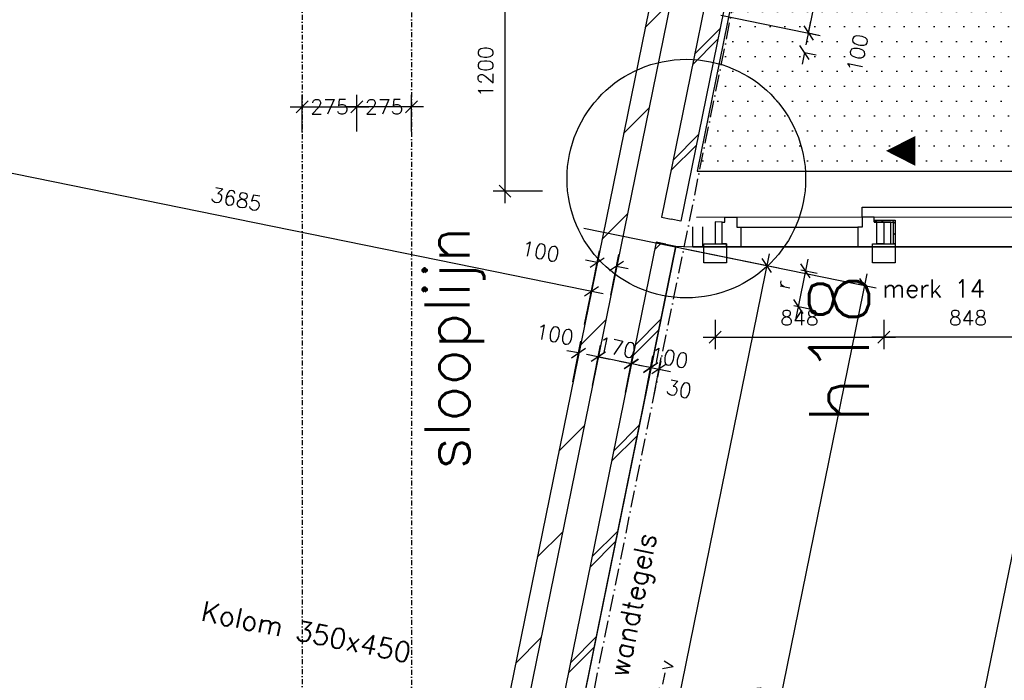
# Model space of a CAD drawing. Extents: x -29284 to 2055880, y -64816 to 121103.
# Tile 30 of 123: x 28288 to 33241, y 29787 to 33109. Entities that reach past the tile are written whole.
import ezdxf

# ---------------------------------------------------------------- set-up
doc = ezdxf.new("R2010")
doc.units = 0
doc.header["$LTSCALE"] = 50
doc.header["$MEASUREMENT"] = 0
doc.header["$PDMODE"] = 3
doc.header["$PDSIZE"] = 0.1
doc.linetypes.add('DASHDOT', pattern=[1, 0.5, -0.25, 0, -0.25])
doc.linetypes.add('DD1', pattern=[2.66667, 1.66667, -0.5, 0, -0.5])
doc.layers.get('0').update_dxf_attribs({"linetype": 'CONTINUOUS'})
doc.layers.get('DEFPOINTS').update_dxf_attribs({"linetype": 'CONTINUOUS'})
for name, color, linetype in [('_DETAILNUMMERS', 4, 'CONTINUOUS'), ('_DETAILNUMMERSTEKST', 4, 'CONTINUOUS'), ('A--01A1_ACEER', 1, 'CONTINUOUS'), ('A--A21--_F123-', 9, 'CONTINUOUS'), ('A--A22--_F123-', 9, 'CONTINUOUS'), ('A--A42--_F-23-', 9, 'CONTINUOUS'), ('A--L21--', 3, 'CONTINUOUS'), ('A--L21--_F-2--', 7, 'CONTINUOUS'), ('A--L22--_F-2--', 7, 'CONTINUOUS'), ('A--L22A2_BINNENWAND', 2, 'CONTINUOUS'), ('A--L31--', 2, 'CONTINUOUS'), ('A--L31A1_BUITENKOZIJN', 1, 'CONTINUOUS'), ('A--L42--', 7, 'CONTINUOUS'), ('A--L42--_F-23-', 7, 'CONTINUOUS'), ('A--M$1A-_F123-', 1, 'CONTINUOUS'), ('A--T$1A-25_TEKST', 2, 'CONTINUOUS'), ('A--T$1A-_F123-_0_25MM', 2, 'CONTINUOUS'), ('STRAMIEN', 1, 'DD1'), ('TEKST_KOZIJNMERK', 2, 'CONTINUOUS')]:
    doc.layers.add(name, color=color, linetype=linetype)
doc.layers.add('bruto vloeroppervlak', color=3, linetype='CONTINUOUS', plot=False)
doc.styles.add('ALFA-0_25', font='ROMANS')
doc.styles.add('B-01', font='SIMPLEX.SHX', dxfattribs={"width": 0.8, "height": 4.5})
doc.styles.add('HIEMSTRA', font='romans.shx')
doc.dimstyles.new('1op2', dxfattribs={"dimscale": 30, "dimtxt": 2.5, "dimasz": 2, "dimexe": 2, "dimexo": 0, "dimgap": 2, "dimtad": 1, "dimdec": 0, "dimzin": 0, "dimdsep": 46, "dimtxsty": 'HIEMSTRA', "dimblk1": 'OBLIQUE', "dimblk2": 'OBLIQUE', "dimsah": 1, "dimcen": -3, "dimdle": 2, "dimclrd": 2, "dimclre": 2, "dimclrt": 3, "dimadec": 0, "dimazin": 0, "dimtfac": 1, "dimtdec": 0, "dimtofl": 0, "dimtmove": 2, "dimatfit": 3, "dimldrblk": 'OBLIQUE', "dimfxl": 1, "dimtvp": 0.833333, "dimtolj": 1, "dimtzin": 0, "dimarcsym": 0})
doc.dimstyles.new('STANDARD$0', dxfattribs={"dimscale": 30, "dimtxt": 2.5, "dimasz": 2, "dimexe": 2, "dimexo": 0, "dimgap": 2, "dimtad": 1, "dimdec": 0, "dimzin": 0, "dimdsep": 46, "dimtxsty": 'ALFA-0_25', "dimblk1": 'OBLIQUE', "dimblk2": 'OBLIQUE', "dimsah": 1, "dimcen": -3, "dimdle": 2, "dimclrd": 1, "dimclre": 1, "dimclrt": 2, "dimadec": 0, "dimazin": 0, "dimtfac": 0.666667, "dimtofl": 0, "dimtmove": 2, "dimatfit": 3, "dimldrblk": 'OBLIQUE', "dimfxl": 1, "dimtvp": 0.833333, "dimtolj": 1, "dimtzin": 0, "dimarcsym": 0})

# ---------------------------------------------------------------- blocks, each defined once
blk = doc.blocks.new('*U1417')
at = {"layer": 'A--A22--_F123-', "linetype": 'Continuous'}
h = blk.add_hatch(dxfattribs=at)
h.set_pattern_fill('ALFALINE', color=256, scale=300, style=0)
h.set_pattern_definition([(45, (-31529.6, -33287.87), (-212.132, 212.132), [])])
h.paths.add_polyline_path([(0, 0), (49, -10), (-1087.2, -5587.8), (-1136.2, -5577.8), (-1185.2, -5567.8), (-59, -39)])
at = {"layer": 'A--L22--_F-2--', "color": 3, "linetype": 'Continuous'}
for points in [[(-59, -39), (-59, -39), (-1185.2, -5567.8), (-1136.2, -5577.8)], [(49, -10), (49, -10), (-1087.2, -5587.8), (-1136.2, -5577.8)]]:
    blk.add_lwpolyline(points, dxfattribs=at)
blk = doc.blocks.new('_OBLIQUE')
at = {"color": 0, "linetype": 'ByBlock'}
blk.add_line((-0.5, -0.5), (0.5, 0.5), dxfattribs=at)
blk = doc.blocks.new('*D295')
at = {"layer": 'A--M$1A-_F123-', "color": 1, "lineweight": -2, "transparency": 16777216}
for p, q in [((29709.5, 32547.5), (29709.5, 32731.1)), ((29984.5, 32547.5), (29984.5, 32731.1)), ((29649.5, 32671.1), (30044.5, 32671.1))]:
    blk.add_line(p, q, dxfattribs=at)
at = {"layer": 'DEFPOINTS', "color": 0, "transparency": 16777216}
for p in [(29984.5, 32671.1), (29709.5, 32547.5), (29984.5, 32547.5)]:
    blk.add_point(p, dxfattribs=at)
at = {"layer": 'A--M$1A-_F123-', "color": 1, "lineweight": -2, "transparency": 16777216, "xscale": 60, "yscale": 60, "zscale": 60, "rotation": 180}
blk.add_blockref('_OBLIQUE', (29709.5, 32671.1), dxfattribs=at)
at = {"layer": 'A--M$1A-_F123-', "color": 1, "lineweight": -2, "transparency": 16777216, "xscale": 60, "yscale": 60, "zscale": 60}
blk.add_blockref('_OBLIQUE', (29984.5, 32671.1), dxfattribs=at)
at = {"layer": 'A--M$1A-_F123-', "color": 2, "transparency": 16777216, "insert": (29847, 32671.1), "char_height": 75, "attachment_point": 5, "style": 'ALFA-0_25'}
blk.add_mtext('\\A1;275', dxfattribs=at)
blk = doc.blocks.new('*D296')
at = {"layer": 'A--M$1A-_F123-', "color": 1, "lineweight": -2, "transparency": 16777216}
for p, q in [((30729.3, 33506.9), (30729.3, 32186.9)), ((30917.4, 33446.9), (30669.3, 33446.9)), ((30917.4, 32246.9), (30669.3, 32246.9))]:
    blk.add_line(p, q, dxfattribs=at)
at = {"layer": 'DEFPOINTS', "color": 0, "transparency": 16777216}
for p in [(30917.4, 33446.9), (30729.3, 32246.9), (30917.4, 32246.9)]:
    blk.add_point(p, dxfattribs=at)
at = {"layer": 'A--M$1A-_F123-', "color": 1, "lineweight": -2, "transparency": 16777216, "xscale": 60, "yscale": 60, "zscale": 60}
for p, rotation in [((30729.3, 33446.9), 90), ((30729.3, 32246.9), 270)]:
    blk.add_blockref('_OBLIQUE', p, dxfattribs=dict(at, rotation=rotation))
at = {"layer": 'A--M$1A-_F123-', "color": 2, "transparency": 16777216, "insert": (30631.8, 32846.9), "char_height": 75, "attachment_point": 5, "rotation": 90, "style": 'ALFA-0_25'}
blk.add_mtext('\\A1;1200', dxfattribs=at)
blk = doc.blocks.new('*D297')
at = {"layer": 'A--M$1A-_F123-', "color": 1, "lineweight": -2, "transparency": 16777216}
for p, q in [((29984.5, 32547.5), (29984.5, 32731.1)), ((30259.5, 32547.5), (30259.5, 32731.1)), ((30319.5, 32671.1), (29924.5, 32671.1))]:
    blk.add_line(p, q, dxfattribs=at)
at = {"layer": 'DEFPOINTS', "color": 0, "transparency": 16777216}
for p in [(29984.5, 32671.1), (29984.5, 32547.5), (30259.5, 32547.5)]:
    blk.add_point(p, dxfattribs=at)
at = {"layer": 'A--M$1A-_F123-', "color": 1, "lineweight": -2, "transparency": 16777216, "xscale": 60, "yscale": 60, "zscale": 60, "rotation": 180}
blk.add_blockref('_OBLIQUE', (29984.5, 32671.1), dxfattribs=at)
at = {"layer": 'A--M$1A-_F123-', "color": 1, "lineweight": -2, "transparency": 16777216, "xscale": 60, "yscale": 60, "zscale": 60}
blk.add_blockref('_OBLIQUE', (30259.5, 32671.1), dxfattribs=at)
at = {"layer": 'A--M$1A-_F123-', "color": 2, "transparency": 16777216, "insert": (30122, 32671.1), "char_height": 75, "attachment_point": 5, "style": 'ALFA-0_25'}
blk.add_mtext('\\A1;275', dxfattribs=at)
blk = doc.blocks.new('*D365')
at = {"layer": 'A--M$1A-_F123-', "color": 1, "linetype": 'Continuous', "lineweight": -2, "transparency": 16777216}
for p, q in [((32255.2, 33042.5), (32267.2, 33101.3)), ((32255.2, 33042.5), (32314, 33030.5)), ((32235.2, 32944.5), (32223.3, 32885.7)), ((32235.2, 32944.5), (32294, 32932.5))]:
    blk.add_line(p, q, dxfattribs=at)
at = {"layer": 'DEFPOINTS', "color": 0, "linetype": 'Continuous', "transparency": 16777216}
for p in [(32255.2, 33042.5), (32255.2, 33042.5), (32235.2, 32944.5)]:
    blk.add_point(p, dxfattribs=at)
at = {"layer": 'A--M$1A-_F123-', "color": 1, "linetype": 'Continuous', "lineweight": -2, "transparency": 16777216, "xscale": 60, "yscale": 60, "zscale": 60}
for p, rotation in [((32255.2, 33042.5), 258.486290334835), ((32235.2, 32944.5), 78.48629033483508)]:
    blk.add_blockref('_OBLIQUE', p, dxfattribs=dict(at, rotation=rotation))
at = {"layer": 'A--M$1A-_F123-', "color": 2, "linetype": 'Continuous', "transparency": 16777216, "insert": (32502.4, 32941.1), "char_height": 75, "attachment_point": 5, "rotation": 78.4863, "style": 'ALFA-0_25'}
blk.add_mtext('\\A1;100', dxfattribs=at)
blk = doc.blocks.new('*D366')
at = {"layer": 'A--M$1A-_F123-', "color": 1, "linetype": 'Continuous', "lineweight": -2, "transparency": 16777216}
for p, q in [((32858.9, 36006.1), (32243.2, 32983.7)), ((32407.2, 36036.9), (32905.7, 35935.3)), ((31815.5, 33132.1), (32314, 33030.5))]:
    blk.add_line(p, q, dxfattribs=at)
at = {"layer": 'DEFPOINTS', "color": 0, "linetype": 'Continuous', "transparency": 16777216}
for p in [(32407.2, 36036.9), (31815.5, 33132.1), (32255.2, 33042.5)]:
    blk.add_point(p, dxfattribs=at)
at = {"layer": 'A--M$1A-_F123-', "color": 1, "linetype": 'Continuous', "lineweight": -2, "transparency": 16777216, "xscale": 60, "yscale": 60, "zscale": 60}
for p, rotation in [((32846.9, 35947.3), 78.48629033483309), ((32255.2, 33042.5), 258.486290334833)]:
    blk.add_blockref('_OBLIQUE', p, dxfattribs=dict(at, rotation=rotation))
at = {"layer": 'A--M$1A-_F123-', "color": 2, "linetype": 'Continuous', "transparency": 16777216, "insert": (32455.5, 34514.3), "char_height": 75, "attachment_point": 5, "rotation": 78.4863, "style": 'ALFA-0_25'}
blk.add_mtext('\\A1;2964', dxfattribs=at)
blk = doc.blocks.new('*D451')
at = {"layer": 'A--M$1A-_F123-', "color": 1, "lineweight": -2, "transparency": 16777216}
for p, q in [((31164, 31743.4), (31204, 31947.4)), ((31192.4, 31888.5), (31133.5, 31900)), ((31262.1, 31724.2), (31302.1, 31928.1)), ((31290.5, 31869.3), (31349.4, 31857.7))]:
    blk.add_line(p, q, dxfattribs=at)
at = {"layer": 'DEFPOINTS', "color": 0, "transparency": 16777216}
for p in [(31192.4, 31888.5), (31164, 31743.4), (31262.1, 31724.2)]:
    blk.add_point(p, dxfattribs=at)
at = {"layer": 'A--M$1A-_F123-', "color": 1, "lineweight": -2, "transparency": 16777216, "xscale": 60, "yscale": 60, "zscale": 60}
for p, rotation in [((31192.4, 31888.5), 348.9066709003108), ((31290.5, 31869.3), 168.9066709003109)]:
    blk.add_blockref('_OBLIQUE', p, dxfattribs=dict(at, rotation=rotation))
at = {"layer": 'A--M$1A-_F123-', "color": 2, "transparency": 16777216, "insert": (30908.4, 31944.2), "char_height": 75, "attachment_point": 5, "rotation": 348.9067, "style": 'ALFA-0_25'}
blk.add_mtext('\\A1;100', dxfattribs=at)
blk = doc.blocks.new('*D453')
at = {"layer": 'A--M$1A-_F123-', "color": 1, "lineweight": -2, "transparency": 16777216}
for p, q in [((31071.2, 31288), (31111.2, 31492)), ((31169.3, 31268.8), (31209.3, 31472.7)), ((31099.6, 31433.1), (31040.8, 31444.6)), ((31197.8, 31413.9), (31256.7, 31402.3))]:
    blk.add_line(p, q, dxfattribs=at)
at = {"layer": 'DEFPOINTS', "color": 0, "transparency": 16777216}
for p in [(31099.6, 31433.1), (31071.2, 31288), (31169.3, 31268.8)]:
    blk.add_point(p, dxfattribs=at)
at = {"layer": 'A--M$1A-_F123-', "color": 1, "lineweight": -2, "transparency": 16777216, "xscale": 60, "yscale": 60, "zscale": 60}
for p, rotation in [((31099.6, 31433.1), 348.9066709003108), ((31197.8, 31413.9), 168.9066709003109)]:
    blk.add_blockref('_OBLIQUE', p, dxfattribs=dict(at, rotation=rotation))
at = {"layer": 'A--M$1A-_F123-', "color": 2, "transparency": 16777216, "insert": (30979.4, 31526.7), "char_height": 75, "attachment_point": 5, "rotation": 348.9067, "style": 'ALFA-0_25'}
blk.add_mtext('\\A1;100', dxfattribs=at)
blk = doc.blocks.new('*U1236')
at = {"layer": 'A--A21--_F123-', "linetype": 'Continuous'}
h = blk.add_hatch(dxfattribs=at)
h.set_pattern_fill('ALFABKST', color=256, scale=212, style=0)
h.set_pattern_definition([(45, (-32325.98, -35736.77), (-212, 212), []), (45, (-32283.58, -35736.77), (-212, 212), [])])
h.paths.add_polyline_path([(0, 0), (49, -10), (-712, -3746), (-761, -3736), (-810, -3726), (-49, 10)])
at = {"layer": 'A--L21--_F-2--', "color": 3, "linetype": 'Continuous'}
for points in [[(0, 0), (-49, 10), (-810, -3726), (-761, -3736)], [(0, 0), (49, -10), (-712, -3746), (-761, -3736)]]:
    blk.add_lwpolyline(points, dxfattribs=at)
blk = doc.blocks.new('*D571')
at = {"layer": 'A--M$1A-_F123-', "color": 1, "linetype": 'Continuous', "lineweight": -2, "transparency": 16777216}
for p, q in [((32252.4, 31905), (32192, 31608.2)), ((32217.9, 31850.8), (32299.3, 31834.3)), ((32181.3, 31671.6), (32262.7, 31655))]:
    blk.add_line(p, q, dxfattribs=at)
at = {"layer": 'DEFPOINTS', "color": 0, "linetype": 'Continuous', "transparency": 16777216}
for p in [(32217.9, 31850.8), (32181.3, 31671.6, 0), (32204, 31667)]:
    blk.add_point(p, dxfattribs=at)
at = {"layer": 'A--M$1A-_F123-', "color": 1, "linetype": 'Continuous', "lineweight": -2, "transparency": 16777216, "xscale": 60, "yscale": 60, "zscale": 60}
for p, rotation in [((32240.5, 31846.2), 78.48628362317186), ((32204, 31667), 258.4862836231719)]:
    blk.add_blockref('_OBLIQUE', p, dxfattribs=dict(at, rotation=rotation))
at = {"layer": 'A--M$1A-_F123-', "color": 2, "linetype": 'Continuous', "transparency": 16777216, "insert": (32126.7, 31776.1), "char_height": 75, "attachment_point": 5, "rotation": 78.4863, "style": 'ALFA-0_25'}
blk.add_mtext('\\A1;r', dxfattribs=at)
blk = doc.blocks.new('*U1224')
at = {"layer": 'A--A42--_F-23-', "linetype": 'Continuous'}
h = blk.add_hatch(dxfattribs=at)
h.set_pattern_fill('ALFALINE', color=256, scale=40, style=0)
h.set_pattern_definition([(45, (-32585.336, -32096.788), (-28.28427, 28.28427), [])])
h.paths.add_polyline_path([(0, 0), (0, 5), (105.9, 5), (100.9, 0), (95.9, -5), (0, -5)])
at = {"layer": 'A--L42--_F-23-', "color": 2, "linetype": 'Continuous'}
for points in [[(0, 0), (0, 5), (105.9, 5), (105.9, 5)], [(0, 0), (0, -5), (95.9, -5), (95.9, -5)]]:
    blk.add_lwpolyline(points, dxfattribs=at)
blk = doc.blocks.new('*D579')
at = {"layer": 'A--M$1A-_F123-', "color": 1, "linetype": 'Continuous', "lineweight": -2, "transparency": 16777216}
for p, q in [((31786.2, 31599.1), (31786.2, 31452.2)), ((32634.2, 31599.1), (32634.2, 31452.2)), ((31726.2, 31512.2), (32694.2, 31512.2))]:
    blk.add_line(p, q, dxfattribs=at)
at = {"layer": 'DEFPOINTS', "color": 0, "linetype": 'Continuous', "transparency": 16777216}
for p in [(31786.2, 31599.1), (32634.2, 31599.1), (32634.2, 31512.2)]:
    blk.add_point(p, dxfattribs=at)
at = {"layer": 'A--M$1A-_F123-', "color": 1, "linetype": 'Continuous', "lineweight": -2, "transparency": 16777216, "xscale": 60, "yscale": 60, "zscale": 60, "rotation": 180}
blk.add_blockref('_OBLIQUE', (31786.2, 31512.2), dxfattribs=at)
at = {"layer": 'A--M$1A-_F123-', "color": 1, "linetype": 'Continuous', "lineweight": -2, "transparency": 16777216, "xscale": 60, "yscale": 60, "zscale": 60}
blk.add_blockref('_OBLIQUE', (32634.2, 31512.2), dxfattribs=at)
at = {"layer": 'A--M$1A-_F123-', "color": 2, "linetype": 'Continuous', "transparency": 16777216, "insert": (32210.2, 31609.7), "char_height": 75, "attachment_point": 5, "style": 'ALFA-0_25'}
blk.add_mtext('\\A1;848', dxfattribs=at)
blk = doc.blocks.new('*D580')
at = {"layer": 'A--M$1A-_F123-', "color": 1, "linetype": 'Continuous', "lineweight": -2, "transparency": 16777216}
for p, q in [((32634.2, 31599.1), (32634.2, 31452.2)), ((33482.2, 31599.1), (33482.2, 31452.2)), ((33542.2, 31512.2), (32574.2, 31512.2))]:
    blk.add_line(p, q, dxfattribs=at)
at = {"layer": 'DEFPOINTS', "color": 0, "linetype": 'Continuous', "transparency": 16777216}
for p in [(32634.2, 31599.1), (33482.2, 31599.1), (32634.2, 31512.2)]:
    blk.add_point(p, dxfattribs=at)
at = {"layer": 'A--M$1A-_F123-', "color": 1, "linetype": 'Continuous', "lineweight": -2, "transparency": 16777216, "xscale": 60, "yscale": 60, "zscale": 60, "rotation": 180}
blk.add_blockref('_OBLIQUE', (32634.2, 31512.2), dxfattribs=at)
at = {"layer": 'A--M$1A-_F123-', "color": 1, "linetype": 'Continuous', "lineweight": -2, "transparency": 16777216, "xscale": 60, "yscale": 60, "zscale": 60}
blk.add_blockref('_OBLIQUE', (33482.2, 31512.2), dxfattribs=at)
at = {"layer": 'A--M$1A-_F123-', "color": 2, "linetype": 'Continuous', "transparency": 16777216, "insert": (33058.2, 31609.7), "char_height": 75, "attachment_point": 5, "style": 'ALFA-0_25'}
blk.add_mtext('\\A1;848', dxfattribs=at)
blk = doc.blocks.new('*U1219')
at = {"layer": 'A--A42--_F-23-', "linetype": 'Continuous'}
h = blk.add_hatch(dxfattribs=at)
h.set_pattern_fill('ALFALINE', color=256, scale=40, style=0)
h.set_pattern_definition([(45, (-32686.263, -32096.788), (-28.28427, 28.28427), [])])
h.paths.add_polyline_path([(0, 0), (5, 5), (5, -114.9), (0, -114.9), (-5, -114.9), (-5, -5)])
at = {"layer": 'A--L42--_F-23-', "color": 2, "linetype": 'Continuous'}
for points in [[(5, 5), (5, 5), (5, -114.9), (0, -114.9)], [(-5, -5), (-5, -5), (-5, -114.9), (0, -114.9)]]:
    blk.add_lwpolyline(points, dxfattribs=at)
blk = doc.blocks.new('*D845')
at = {"layer": 'A--M$1A-_F123-', "color": 2, "lineweight": -2, "transparency": 16777216}
for p, q in [((31164, 31743.4), (31204, 31947.4)), ((31192.4, 31888.5), (31133.5, 31900)), ((31262.1, 31724.2), (31302.1, 31928.1)), ((31290.5, 31869.3), (31349.4, 31857.7))]:
    blk.add_line(p, q, dxfattribs=at)
at = {"layer": 'DEFPOINTS', "color": 0, "transparency": 16777216}
for p in [(31192.4, 31888.5), (31164, 31743.4), (31262.1, 31724.2)]:
    blk.add_point(p, dxfattribs=at)
at = {"layer": 'A--M$1A-_F123-', "color": 2, "lineweight": -2, "transparency": 16777216, "xscale": 60, "yscale": 60, "zscale": 60}
for p, rotation in [((31192.4, 31888.5), 348.9066709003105), ((31290.5, 31869.3), 168.9066709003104)]:
    blk.add_blockref('_OBLIQUE', p, dxfattribs=dict(at, rotation=rotation))
at = {"layer": 'A--M$1A-_F123-', "color": 3, "transparency": 16777216, "insert": (30908.4, 31944.2), "char_height": 75, "attachment_point": 5, "rotation": 348.9067, "style": 'HIEMSTRA'}
blk.add_mtext('\\A1;100', dxfattribs=at)
blk = doc.blocks.new('*D846')
at = {"layer": 'A--M$1A-_F123-', "color": 2, "linetype": 'Continuous', "lineweight": -2, "transparency": 16777216}
for p, q in [((27519.3, 32311.2), (27565.5, 32537.7)), ((27494.7, 32490.9), (31222.8, 31731.5)), ((31129.8, 31575.8), (31175.9, 31802.3))]:
    blk.add_line(p, q, dxfattribs=at)
at = {"layer": 'DEFPOINTS', "color": 0, "linetype": 'Continuous', "transparency": 16777216}
for p in [(27519.3, 32311.2, -1.2), (31164, 31743.5), (31129.8, 31575.8)]:
    blk.add_point(p, dxfattribs=at)
at = {"layer": 'A--M$1A-_F123-', "color": 2, "linetype": 'Continuous', "lineweight": -2, "transparency": 16777216, "xscale": 60, "yscale": 60, "zscale": 60}
for p, rotation in [((27553.5, 32478.9), 168.4862903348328), ((31164, 31743.5), 348.4862903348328)]:
    blk.add_blockref('_OBLIQUE', p, dxfattribs=dict(at, rotation=rotation))
at = {"layer": 'A--M$1A-_F123-', "color": 3, "linetype": 'Continuous', "transparency": 16777216, "insert": (29378.2, 32206.8), "char_height": 75, "attachment_point": 5, "rotation": 348.4863, "style": 'HIEMSTRA'}
blk.add_mtext('\\A1;3685', dxfattribs=at)
blk = doc.blocks.new('*D907')
at = {"layer": 'A--M$1A-_F123-', "color": 1, "linetype": 'Continuous', "lineweight": -2, "transparency": 16777216}
for p, q in [((31616.4, 31960.5), (32595.6, 31761)), ((32548.8, 31831.8), (31644.8, 27393.9)), ((30736.3, 27640.2), (31715.5, 27440.7))]:
    blk.add_line(p, q, dxfattribs=at)
at = {"layer": 'DEFPOINTS', "color": 0, "linetype": 'Continuous', "transparency": 16777216}
for p in [(31616.4, 31960.5), (30736.3, 27640.2), (31656.7, 27452.7)]:
    blk.add_point(p, dxfattribs=at)
at = {"layer": 'A--M$1A-_F123-', "color": 1, "linetype": 'Continuous', "lineweight": -2, "transparency": 16777216, "xscale": 60, "yscale": 60, "zscale": 60}
for p, rotation in [((32536.8, 31773), 78.486290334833), ((31656.7, 27452.7), 258.486290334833)]:
    blk.add_blockref('_OBLIQUE', p, dxfattribs=dict(at, rotation=rotation))
at = {"layer": 'A--M$1A-_F123-', "color": 2, "linetype": 'Continuous', "transparency": 16777216, "insert": (32001.2, 29632.3), "char_height": 75, "attachment_point": 5, "rotation": 78.4863, "style": 'ALFA-0_25'}
blk.add_mtext('\\A1;4409', dxfattribs=at)
blk = doc.blocks.new('*D908')
at = {"layer": 'A--M$1A-_F123-', "color": 1, "linetype": 'Continuous', "lineweight": -2, "transparency": 16777216}
for p, q in [((31126.4, 32060.3), (32105.6, 31860.8)), ((32058.8, 31931.6), (31154.8, 27493.7)), ((30246.4, 27740), (31225.6, 27540.5))]:
    blk.add_line(p, q, dxfattribs=at)
at = {"layer": 'DEFPOINTS', "color": 0, "linetype": 'Continuous', "transparency": 16777216}
for p in [(31126.4, 32060.3), (30246.4, 27740), (31166.8, 27552.5)]:
    blk.add_point(p, dxfattribs=at)
at = {"layer": 'A--M$1A-_F123-', "color": 1, "linetype": 'Continuous', "lineweight": -2, "transparency": 16777216, "xscale": 60, "yscale": 60, "zscale": 60}
for p, rotation in [((32046.8, 31872.8), 78.486290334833), ((31166.8, 27552.5), 258.486290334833)]:
    blk.add_blockref('_OBLIQUE', p, dxfattribs=dict(at, rotation=rotation))
at = {"layer": 'A--M$1A-_F123-', "color": 2, "linetype": 'Continuous', "transparency": 16777216, "insert": (31511.3, 29732.1), "char_height": 75, "attachment_point": 5, "rotation": 78.4863, "style": 'ALFA-0_25'}
blk.add_mtext('\\A1;45k-v', dxfattribs=at)
blk = doc.blocks.new('*D909')
at = {"layer": 'A--M$1A-_F123-', "color": 1, "linetype": 'Continuous', "lineweight": -2, "transparency": 16777216}
for p, q in [((27408.9, 1589.5), (33528.6, 31632.2)), ((33516.7, 31573.4), (33575.5, 31561.4)), ((27420.9, 1648.3), (27479.7, 1636.3))]:
    blk.add_line(p, q, dxfattribs=at)
at = {"layer": 'DEFPOINTS', "color": 0, "linetype": 'Continuous', "transparency": 16777216}
for p in [(33516.7, 31573.4), (33516.7, 31573.4), (27420.9, 1648.3)]:
    blk.add_point(p, dxfattribs=at)
at = {"layer": 'A--M$1A-_F123-', "color": 1, "linetype": 'Continuous', "lineweight": -2, "transparency": 16777216, "xscale": 60, "yscale": 60, "zscale": 60}
for p, rotation in [((33516.7, 31573.4), 78.48629033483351), ((27420.9, 1648.3), 258.4862903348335)]:
    blk.add_blockref('_OBLIQUE', p, dxfattribs=dict(at, rotation=rotation))
at = {"layer": 'A--M$1A-_F123-', "color": 2, "linetype": 'Continuous', "transparency": 16777216, "insert": (30373.2, 16630.3), "char_height": 75, "attachment_point": 5, "rotation": 78.4863, "style": 'ALFA-0_25'}
blk.add_mtext('\\A1;30540', dxfattribs=at)
blk = doc.blocks.new('*U1137')
at = {"layer": 'A--A21--_F123-', "linetype": 'Continuous'}
h = blk.add_hatch(dxfattribs=at)
h.set_pattern_fill('ALFABKST', color=256, scale=212, style=0)
h.set_pattern_definition([(45, (-31539.13, -31874), (-212, 212), []), (45, (-31496.73, -31874), (-212, 212), [])])
h.paths.add_polyline_path([(0, 0), (49, -10), (-825.8, -4304.5), (-864.8, -4245.5), (-903.8, -4186.5), (-49, 10)])
at = {"layer": 'A--L21--_F-2--', "color": 3, "linetype": 'Continuous'}
for points in [[(0, 0), (-49, 10), (-903.8, -4186.5), (-903.8, -4186.5)], [(0, 0), (49, -10), (-825.8, -4304.5), (-825.8, -4304.5)]]:
    blk.add_lwpolyline(points, dxfattribs=at)
blk = doc.blocks.new('*D1010')
at = {"layer": 'A--M$1A-_F123-', "color": 1, "lineweight": -2, "transparency": 16777216}
for p, q in [((31169.3, 31268.8), (31210.7, 31471.7)), ((31424.5, 31366.9), (31139.9, 31424.9)), ((31336.3, 31234.8), (31377.6, 31437.7))]:
    blk.add_line(p, q, dxfattribs=at)
at = {"layer": 'DEFPOINTS', "color": 0, "transparency": 16777216}
for p in [(31198.7, 31412.9), (31169.3, 31268.8), (31336.3, 31234.8)]:
    blk.add_point(p, dxfattribs=at)
at = {"layer": 'A--M$1A-_F123-', "color": 1, "lineweight": -2, "transparency": 16777216, "xscale": 60, "yscale": 60, "zscale": 60}
for p, rotation in [((31198.7, 31412.9), 168.4862903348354), ((31365.7, 31378.9), 348.4862903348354)]:
    blk.add_blockref('_OBLIQUE', p, dxfattribs=dict(at, rotation=rotation))
at = {"layer": 'A--M$1A-_F123-', "color": 2, "transparency": 16777216, "insert": (31293.2, 31460.8), "char_height": 75, "attachment_point": 5, "rotation": 348.4863, "style": 'ALFA-0_25'}
blk.add_mtext('\\A1;170', dxfattribs=at)
blk = doc.blocks.new('*D1011')
at = {"layer": 'A--M$1A-_F123-', "color": 1, "lineweight": -2, "transparency": 16777216}
for p, q in [((31336.2, 31234), (31376.1, 31438)), ((31434.3, 31214.8), (31474.3, 31418.8)), ((31364.6, 31379.1), (31305.7, 31390.7)), ((31462.7, 31359.9), (31521.6, 31348.3))]:
    blk.add_line(p, q, dxfattribs=at)
at = {"layer": 'DEFPOINTS', "color": 0, "transparency": 16777216}
for p in [(31364.6, 31379.1), (31336.2, 31234), (31434.3, 31214.8)]:
    blk.add_point(p, dxfattribs=at)
at = {"layer": 'A--M$1A-_F123-', "color": 1, "lineweight": -2, "transparency": 16777216, "xscale": 60, "yscale": 60, "zscale": 60}
for p, rotation in [((31364.6, 31379.1), 348.9066709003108), ((31462.7, 31359.9), 168.9066709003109)]:
    blk.add_blockref('_OBLIQUE', p, dxfattribs=dict(at, rotation=rotation))
at = {"layer": 'A--M$1A-_F123-', "color": 2, "transparency": 16777216, "insert": (31556.1, 31409.5), "char_height": 75, "attachment_point": 5, "rotation": 348.9067, "style": 'ALFA-0_25'}
blk.add_mtext('\\A1;100', dxfattribs=at)
blk = doc.blocks.new('*D1012')
at = {"layer": 'A--M$1A-_F123-', "color": 1, "lineweight": -2, "transparency": 16777216}
for p, q in [((31434.1, 31214.1), (31472.3, 31418.4)), ((31475.9, 31206.3), (31514.1, 31410.6)), ((31461.3, 31359.4), (31402.3, 31370.4)), ((31503.1, 31351.6), (31562, 31340.6))]:
    blk.add_line(p, q, dxfattribs=at)
at = {"layer": 'DEFPOINTS', "color": 0, "transparency": 16777216}
for p in [(31461.3, 31359.4), (31434.1, 31214.1), (31475.9, 31206.3)]:
    blk.add_point(p, dxfattribs=at)
at = {"layer": 'A--M$1A-_F123-', "color": 1, "lineweight": -2, "transparency": 16777216, "xscale": 60, "yscale": 60, "zscale": 60}
for p, rotation in [((31461.3, 31359.4), 349.4317193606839), ((31503.1, 31351.6), 169.4317193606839)]:
    blk.add_blockref('_OBLIQUE', p, dxfattribs=dict(at, rotation=rotation))
at = {"layer": 'A--M$1A-_F123-', "color": 2, "transparency": 16777216, "insert": (31604.9, 31251.5), "char_height": 75, "attachment_point": 5, "rotation": 349.4317, "style": 'ALFA-0_25'}
blk.add_mtext('\\A1;30', dxfattribs=at)

msp = doc.modelspace()

# ---------------------------------------------------------------- hatches: boundary and pattern name
at = {"layer": 'A--01A1_ACEER'}
h = msp.add_hatch(dxfattribs=at)
h.set_pattern_fill('DOTS', color=256, scale=1200, style=0)
h.paths.add_polyline_path([(31695.1, 32346.9), (35172, 32346.9), (35172, 35692.5), (32376.6, 35692.5)])

# ---------------------------------------------------------------- linework, layer by layer
at = {"layer": '_DETAILNUMMERS'}
msp.add_circle((31641.4, 32310.2), 600, dxfattribs=at)
at = {"layer": 'A--01A1_ACEER'}
msp.add_lwpolyline([(31695.1, 32346.9), (35172, 32346.9), (35172, 35692.5), (32376.6, 35692.5)], close=True, dxfattribs=at)
at = {"layer": 'A--L22A2_BINNENWAND'}
for points in [[(31786.3, 31981.9), (31821.2, 31981.8), (31821.2, 32091.8), (31786.3, 32091.9)], [(31895.2, 32116.8), (31895.2, 32065.8), (31916.2, 32065.8), (31916.2, 31966.8), (31843.3, 31966.8), (31843.3, 31981.8), (31821.2, 31981.8), (31821.2, 32091.8), (31835.2, 32091.8), (31835.2, 32116.8)], [(32525.3, 32116.9), (32525.3, 32065.9), (32504.3, 32065.9), (32504.3, 31966.9), (32577.3, 31966.9), (32577.3, 31981.9), (32599.3, 31981.9), (32599.3, 32091.9), (32585.3, 32091.9), (32585.3, 32116.9)], [(32634.3, 31981.9), (32599.3, 31981.9), (32599.3, 32091.9), (32634.3, 32091.9)], [(32634.3, 31981.9), (32669.2, 31981.8), (32669.2, 32091.8), (32634.3, 32091.9)], [(31729.3, 31981.9), (31843.3, 31981.8), (31843.3, 31935.1), (31843.3, 31886.8), (31802.3, 31886.8), (31729.3, 31886.9), (31729.3, 31981.9)], [(32577.3, 31981.9), (32691.3, 31981.8), (32691.3, 31935.1), (32691.3, 31886.8), (32650.3, 31886.8), (32577.3, 31886.9), (32577.3, 31981.9)]]:
    msp.add_lwpolyline(points, close=True, dxfattribs=at)
at = {"layer": 'A--L31--', "color": 4, "linetype": 'DD1'}
msp.add_line((30753.7, 27650.7), (32424.4, 35875.9), dxfattribs=at)
at = {"layer": 'A--L31--'}
for p, q in [((31674.3, 31966.8), (31674.3, 32067.7)), ((31724.3, 31967.7), (31724.3, 32067.7))]:
    msp.add_line(p, q, dxfattribs=at)
msp.add_lwpolyline([(33086.8, 31886.8, 0, 0, 0), (33086.8, 32449.5, 0, 0, 0), (32645.8, 32449.5, 0, 150, 0), (32792.8, 32449.5, 150, 150, 0)], format="xyseb", dxfattribs=at)
at = {"layer": 'A--L31A1_BUITENKOZIJN'}
for p, q in [((32525.3, 32166.9), (34439.2, 32167.1)), ((32525.3, 32116.9), (32525.3, 32166.9)), ((31692.8, 32116.9), (35069.5, 32117.2)), ((31916.2, 32065.8), (32504.3, 32065.8)), ((35048.5, 31967.2), (31674.3, 31966.8))]:
    msp.add_line(p, q, dxfattribs=at)
at = {"layer": 'bruto vloeroppervlak', "linetype": 'Continuous'}
msp.add_lwpolyline([(23092.3, 64121.8), (19598.3, 46969.1), (17197.6, 47458.1), (7327.1, -997.8), (14132.7, -997.8), (14132.6, -823.2), (16094.5, -822.8), (16668.4, 1994.3), (16668.4, 2051.9), (25504.7, 2051.9), (31588.1, 31970), (31674.3, 31966.8), (39309.5, 31966.8)], dxfattribs=at)
at = {"layer": 'STRAMIEN', "color": 4, "linetype": 'DASHDOT'}
msp.add_line((30259.5, 33446.9), (30259.5, 26764.7), dxfattribs=at)
msp.add_lwpolyline([(35109.5, 45496.9), (35109.5, 39496.9), (29709.5, 39496.9), (29709.5, 31996.9), (29709.5, 25468.2)], dxfattribs=at)

# ---------------------------------------------------------------- block references
at = {"layer": 'A--L21--', "linetype": 'Continuous'}
for name, p in [('*U1236', (32326, 35842.8)), ('*U1417', (31529.6, 33287.9)), ('*U1137', (31539.1, 31980))]:
    msp.add_blockref(name, p, dxfattribs=at)
at = {"layer": 'A--L42--', "linetype": 'Continuous'}
for name, p in [('*U1224', (32585.3, 32096.8)), ('*U1219', (32686.3, 32096.8))]:
    msp.add_blockref(name, p, dxfattribs=at)

# ---------------------------------------------------------------- texts
at = {"layer": '_DETAILNUMMERSTEKST', "style": 'ALFA-0_25'}
msp.add_text('h18', height=300, rotation=90, dxfattribs=at).set_placement((32558.7, 31074.1))
at = {"layer": 'A--T$1A-25_TEKST', "style": 'B-01'}
for s, rotation, p in [('wandtegels', 78.4796, (31346.4, 29796.9)), ('Kolom 350x450', 348.4796, (29195.2, 30087.9, -0.9))]:
    msp.add_text(s, height=100, rotation=rotation, dxfattribs=at).set_placement(p)
at = {"layer": 'A--T$1A-_F123-_0_25MM', "color": 3, "style": 'ALFA-0_25'}
msp.add_text('slooplijn', height=225, rotation=90, dxfattribs=at).set_placement((30550.2, 30845.6))
msp.add_text('slooplijn', height=225, rotation=90, dxfattribs=at).set_placement((30550.2, 30845.6))
at = {"layer": 'TEKST_KOZIJNMERK', "style": 'HIEMSTRA'}
msp.add_text('merk 14', height=90, dxfattribs=at).set_placement((32627.3, 31712))

# ---------------------------------------------------------------- dimensions: what is measured, and where the dimension line sits
at = {"layer": 'A--M$1A-_F123-', "linetype": 'Continuous'}
for p1, p2, distance, dimstyle, picture, middle in [((32407.2, 36036.9), (31815.5, 33132.1), 448.8, 'STANDARD$0', '*D366', (32455.5, 34514.3)), ((32235.2, 32944.5), (32255.2, 33042.5), 0, 'STANDARD$0', '*D365', (32502.4, 32941.1)), ((27519.3, 32311.2, -1.2), (31129.8, 31575.8), 171.2, '1op2', '*D846', (29378.2, 32206.8)), ((31616.4, 31960.5), (30736.3, 27640.2), 939.3, 'STANDARD$0', '*D907', (32001.2, 29632.3)), ((27420.9, 1648.3), (33516.7, 31573.4), 0, 'STANDARD$0', '*D909', (30373.2, 16630.3))]:
    dim = msp.add_aligned_dim(p1=p1, p2=p2, distance=distance, dimstyle=dimstyle, dxfattribs=at)
    dim.commit()
    dim.dimension.update_dxf_attribs({"geometry": picture, "text_midpoint": middle})
at = {"layer": 'A--M$1A-_F123-'}
dim = msp.add_linear_dim(base=(30729.3, 32246.9), p1=(30917.4, 33446.9), p2=(30917.4, 32246.9), angle=90, dimstyle='STANDARD$0', dxfattribs=at)
dim.commit()
dim.dimension.update_dxf_attribs({"geometry": '*D296', "text_midpoint": (30631.8, 32846.9)})
for p1, picture, middle in [((29709.5, 32547.5), '*D295', (29847, 32671.1)), ((30259.5, 32547.5), '*D297', (30122, 32671.1))]:
    dim = msp.add_linear_dim(base=(29984.5, 32671.1), p1=p1, p2=(29984.5, 32547.5), dimstyle='STANDARD$0', dxfattribs=at)
    dim.commit()
    dim.dimension.update_dxf_attribs({"geometry": picture, "text_midpoint": middle, "dimtype": 160})
at = {"layer": 'A--M$1A-_F123-', "linetype": 'Continuous'}
for p1, p2, distance, text, picture, middle in [((31126.4, 32060.3), (30246.4, 27740), 939.3, '45k-v', '*D908', (31511.3, 29732.1)), ((32217.9, 31850.8), (32181.3, 31671.6, 0), 23.1, 'r', '*D571', (32126.7, 31776.1))]:
    dim = msp.add_aligned_dim(p1=p1, p2=p2, distance=distance, text=text, dimstyle='STANDARD$0', dxfattribs=at)
    dim.commit()
    dim.dimension.update_dxf_attribs({"geometry": picture, "text_midpoint": middle})
at = {"layer": 'A--M$1A-_F123-'}
for base, p1, p2, angle, dimstyle, picture, middle in [((31192.4, 31888.5), (31262.1, 31724.2), (31164, 31743.4), 168.9067, 'STANDARD$0', '*D451', (30908.4, 31944.2)), ((31192.4, 31888.5), (31262.1, 31724.2), (31164, 31743.4), 168.9067, '1op2', '*D845', (30908.4, 31944.2)), ((31099.6, 31433.1), (31169.3, 31268.8), (31071.2, 31288), 168.9067, 'STANDARD$0', '*D453', (30979.4, 31526.7)), ((31198.7, 31412.9), (31336.3, 31234.8), (31169.3, 31268.8), 168.4863, 'STANDARD$0', '*D1010', (31293.2, 31460.8)), ((31364.6, 31379.1), (31434.3, 31214.8), (31336.2, 31234), 168.9067, 'STANDARD$0', '*D1011', (31556.1, 31409.5))]:
    dim = msp.add_linear_dim(base=base, p1=p1, p2=p2, angle=angle, dimstyle=dimstyle, dxfattribs=at)
    dim.commit()
    dim.dimension.update_dxf_attribs({"geometry": picture, "text_midpoint": middle, "dimtype": 161})
at = {"layer": 'A--M$1A-_F123-', "linetype": 'Continuous'}
for p1, picture, middle in [((31786.2, 31599.1), '*D579', (32210.2, 31609.7)), ((33482.2, 31599.1), '*D580', (33058.2, 31609.7))]:
    dim = msp.add_linear_dim(base=(32634.2, 31512.2), p1=p1, p2=(32634.2, 31599.1), dimstyle='STANDARD$0', dxfattribs=at)
    dim.commit()
    dim.dimension.update_dxf_attribs({"geometry": picture, "text_midpoint": middle})
at = {"layer": 'A--M$1A-_F123-'}
dim = msp.add_linear_dim(base=(31461.3, 31359.4), p1=(31475.9, 31206.3), p2=(31434.1, 31214.1), angle=169.4317, text='30', dimstyle='STANDARD$0', dxfattribs=at)
dim.commit()
dim.dimension.update_dxf_attribs({"geometry": '*D1012', "text_midpoint": (31604.9, 31251.5), "dimtype": 161})

doc.saveas('drawing.dxf')
